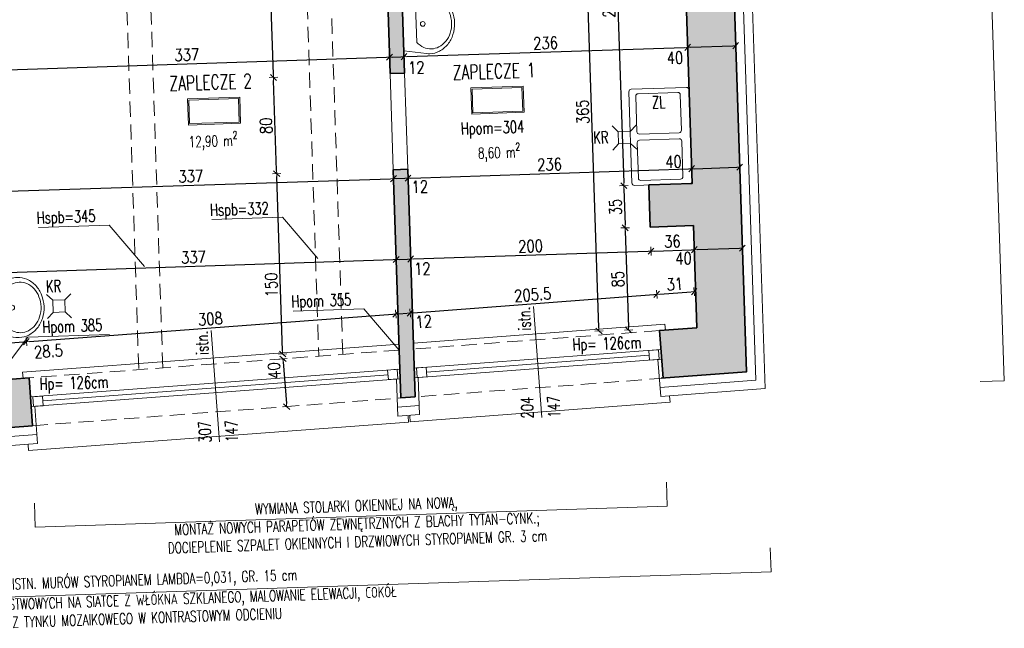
# Model space of a CAD drawing. Header units: millimetres. Extents: x 14400 to 93787, y -21104 to 39413.
# Tile 219 of 256: x 91048 to 91867, y -15655 to -15149. Entities that reach past the tile are written whole.
import ezdxf
from ezdxf.enums import TextEntityAlignment as Align

# ---------------------------------------------------------------- set-up
doc = ezdxf.new("R2010")
doc.units = ezdxf.units.MM
doc.linetypes.add('HIDDEN', pattern=[9.525, 6.35, -3.175])
for name, color, linetype, lineweight in [('!MODUS_ARMATURA', 6, 'Continuous', 9), ('!MODUS_HATCH', 4, 'Continuous', 5), ('!MODUS_HATCH_ŚCIANA', 254, 'Continuous', 9), ('__MODUS_ŚCIANY', 2, 'Continuous', 35), ('Cienka', 3, 'Continuous', 9), ('Okna', 3, 'Continuous', 13), ('Opis', 8, 'Continuous', 13), ('Opis_pom', 9, 'Continuous', 18), ('Widok', 1, 'Continuous', 15), ('WYMIAROWANIE', 1, 'Continuous', 18)]:
    doc.layers.add(name, color=color, linetype=linetype, lineweight=lineweight)
doc.styles.add('ARCHETYP', font='romans.shx', dxfattribs={"height": 15})
doc.styles.add('ARIAL', font='tahoma.ttf')
doc.styles.add('TXT', font='simplex.shx', dxfattribs={"width": 0.8})
doc.linetypes.add('ZIGZAG', pattern='A,0.00254,-5.08,[131,ltypeshp.shx,S=5.08,R=0,X=-5.08,Y=0],-10.16,[131,ltypeshp.shx,S=5.08,R=180,X=5.08,Y=0],-5.08', length=20.32254)
doc.dimstyles.new('DIM50', dxfattribs={"dimscale": 5, "dimtxt": 2, "dimasz": 0.5, "dimexe": 0, "dimexo": 0, "dimgap": 0.5, "dimtad": 1, "dimdec": 4, "dimrnd": 0.5, "dimdsep": 46, "dimtxsty": 'TXT', "dimblk1": 'TICK1', "dimblk2": 'TICK1', "dimsah": 1, "dimcen": 0, "dimse1": 1, "dimse2": 1, "dimclrd": 1, "dimclre": 7, "dimclrt": 9, "dimadec": 0, "dimazin": 0, "dimtfac": 1, "dimtdec": 4, "dimtmove": 2, "dimatfit": 3, "dimldrblk": 'TICK1', "dimfxl": 1, "dimtolj": 1, "dimarcsym": 0})

# ---------------------------------------------------------------- blocks, each defined once
blk = doc.blocks.new('A$C578D6593')
for p, q in [((-26.36, 0), (-29.16, 18.76)), ((17.64, 0), (20.43, 18.76)), ((-19.63, 11), (10.9, 11)), ((-26.36, 0), (17.64, 0))]:
    blk.add_line(p, q)
blk.add_circle((-4.36, 16.5), 2)
for centre, radius, start, end in [((-5.67, 17.67), 25.11, 109.6071, 130.69553), ((-4.36, 14), 29, 90, 109.6071), ((-4.36, 14), 29, 70.3929, 90), ((-3.06, 17.67), 25.11, 49.30447, 70.3929), ((-7.68, 20), 22.03, 130.69553, 154.2825), ((-7.68, 21.5), 18.03, 130.69553, 154.2825), ((-5.67, 19.17), 21.11, 109.6071, 130.69553), ((-4.36, 15.5), 25, 90, 109.6071), ((-4.36, 15.5), 25, 70.3929, 90), ((-3.06, 19.17), 21.11, 49.30447, 70.3929), ((-1.05, 21.5), 18.03, 25.7175, 49.30447), ((-1.05, 20), 22.03, 25.7175, 49.30447), ((-10.79, 21.5), 18.58, 154.2825, 180), ((-10.79, 23), 14.58, 154.2825, 180), ((2.06, 23), 14.58, 0, 25.7175), ((2.06, 21.5), 18.58, 0, 25.7175), ((-10.79, 21.5), 18.58, 180, 188.47944), ((-10.79, 23), 14.58, 180, 205.7175), ((-7.68, 24.5), 18.03, 205.7175, 228.4823), ((-1.05, 24.5), 18.03, 311.5177, 334.2825), ((2.06, 23), 14.58, 334.2825, 0), ((2.06, 21.5), 18.58, 351.52056, 0)]:
    blk.add_arc(centre, radius, start, end)
blk = doc.blocks.new('ZLEW')
for points in [[(-3.81, 58.18), (-3.81, 12.18, -0.414214), (-5.81, 10.18), (-81.81, 10.18, -0.414214), (-83.81, 12.18), (-83.81, 58.18, -0.414214), (-81.81, 60.18), (-5.81, 60.18, -0.414214)], [(-77.86, 15.71), (-48.34, 15.71, 0.414214), (-46.34, 17.71), (-46.34, 50.75, 0.414214), (-48.34, 52.75), (-77.86, 52.75, 0.414214), (-79.86, 50.75), (-79.86, 17.71, 0.414214)], [(-9.75, 15.71), (-39.27, 15.71, -0.414214), (-41.27, 17.71), (-41.27, 50.75, -0.414214), (-39.27, 52.75), (-9.75, 52.75, -0.414214), (-7.75, 50.75), (-7.75, 17.71, -0.414214)]]:
    blk.add_lwpolyline(points, format="xyb", close=True)
blk = doc.blocks.new('A$C50044AAD')
for points in [[(-5, 0), (-10, 5)], [(5, 0), (10, 5)], [(-5, -10), (-10, -15)], [(5, -10), (10, -15)]]:
    blk.add_lwpolyline(points)
blk.add_lwpolyline([(-5, 0), (5, 0), (5, -10), (-5, -10)], close=True)
blk = doc.blocks.new('TICK1')
at = {"color": 2}
blk.add_line((-1, -1), (1, 1), dxfattribs=at)
at = {"color": 0}
for p, q in [((0, 0), (-1, 0)), ((0, -1.4), (0, 1.4))]:
    blk.add_line(p, q, dxfattribs=at)
blk = doc.blocks.new('*D430')
at = {"layer": 'DEFPOINTS', "color": 0, "transparency": 16777216}
for p in [(29109.82, 506.11), (29111.09, 475.99), (29082.47, 474.79)]:
    blk.add_point(p, dxfattribs=at)
at = {"layer": 'WYMIAROWANIE', "color": 1, "lineweight": -2, "transparency": 16777216}
blk.add_line((29083.7, 505.01), (29107.32, 506.01), dxfattribs=at)
at = {"layer": 'WYMIAROWANIE', "color": 1, "linetype": 'ByBlock', "lineweight": -2, "transparency": 16777216, "xscale": 2.5, "yscale": 2.5, "zscale": 2.5}
for p, rotation in [((29081.21, 504.91), 182.4059705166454), ((29109.82, 506.11), 2.405970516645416)]:
    blk.add_blockref('TICK1', p, dxfattribs=dict(at, rotation=rotation))
at = {"layer": 'WYMIAROWANIE', "color": 9, "transparency": 16777216, "insert": (29127.92, 497.63), "char_height": 10, "attachment_point": 5, "rotation": 2.40597, "style": 'TXT'}
blk.add_mtext('\\A1;28.5', dxfattribs=at)
blk = doc.blocks.new('*D447')
at = {"layer": 'DEFPOINTS', "color": 0, "transparency": 16777216}
for p in [(29417.54, 519.04), (29111.09, 475.99), (29419.47, 473.06)]:
    blk.add_point(p, dxfattribs=at)
at = {"layer": 'WYMIAROWANIE', "color": 1, "lineweight": -2, "transparency": 16777216}
blk.add_line((29112.32, 506.22), (29415.04, 518.93), dxfattribs=at)
at = {"layer": 'WYMIAROWANIE', "color": 1, "linetype": 'ByBlock', "lineweight": -2, "transparency": 16777216, "xscale": 2.5, "yscale": 2.5, "zscale": 2.5}
for p, rotation in [((29417.54, 519.04), 2.405970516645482), ((29109.82, 506.11), 182.4059705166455)]:
    blk.add_blockref('TICK1', p, dxfattribs=dict(at, rotation=rotation))
at = {"layer": 'WYMIAROWANIE', "color": 9, "transparency": 16777216, "insert": (29263.37, 520.07), "char_height": 10, "attachment_point": 5, "rotation": 2.40597, "style": 'TXT'}
blk.add_mtext('\\A1;308', dxfattribs=at)
blk = doc.blocks.new('*D431')
at = {"layer": 'DEFPOINTS', "color": 0, "transparency": 16777216}
for p in [(29429.54, 519.54), (29419.47, 473.06), (29431.47, 473.56)]:
    blk.add_point(p, dxfattribs=at)
at = {"layer": 'WYMIAROWANIE', "color": 1, "lineweight": -2, "transparency": 16777216}
blk.add_line((29420.04, 519.14), (29427.04, 519.44), dxfattribs=at)
at = {"layer": 'WYMIAROWANIE', "color": 1, "linetype": 'ByBlock', "lineweight": -2, "transparency": 16777216, "xscale": 2.5, "yscale": 2.5, "zscale": 2.5}
for p, rotation in [((29417.54, 519.04), 182.4059705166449), ((29429.54, 519.54), 2.405970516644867)]:
    blk.add_blockref('TICK1', p, dxfattribs=dict(at, rotation=rotation))
at = {"layer": 'WYMIAROWANIE', "color": 9, "transparency": 16777216, "insert": (29440.6, 512.03), "char_height": 10, "attachment_point": 5, "rotation": 2.40597, "style": 'TXT'}
blk.add_mtext('\\A1;12', dxfattribs=at)
blk = doc.blocks.new('*D443')
at = {"layer": 'DEFPOINTS', "color": 0, "transparency": 16777216}
for p in [(29635.03, 528.18), (29636.29, 498.06), (29431.47, 473.56)]:
    blk.add_point(p, dxfattribs=at)
at = {"layer": 'WYMIAROWANIE', "color": 1, "lineweight": -2, "transparency": 16777216}
blk.add_line((29432.04, 519.65), (29632.53, 528.07), dxfattribs=at)
at = {"layer": 'WYMIAROWANIE', "color": 1, "linetype": 'ByBlock', "lineweight": -2, "transparency": 16777216, "xscale": 2.5, "yscale": 2.5, "zscale": 2.5}
for p, rotation in [((29635.03, 528.18), 2.405970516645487), ((29429.54, 519.54), 182.4059705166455)]:
    blk.add_blockref('TICK1', p, dxfattribs=dict(at, rotation=rotation))
at = {"layer": 'WYMIAROWANIE', "color": 9, "transparency": 16777216, "insert": (29531.97, 531.35), "char_height": 10, "attachment_point": 5, "rotation": 2.40597, "style": 'TXT'}
blk.add_mtext('\\A1;205.5', dxfattribs=at)
blk = doc.blocks.new('*D448')
at = {"layer": 'DEFPOINTS', "color": 0, "transparency": 16777216}
for p in [(29666.21, 529.49), (29636.29, 498.06), (29667.47, 499.37)]:
    blk.add_point(p, dxfattribs=at)
at = {"layer": 'WYMIAROWANIE', "color": 1, "lineweight": -2, "transparency": 16777216}
blk.add_line((29637.52, 528.28), (29663.71, 529.38), dxfattribs=at)
at = {"layer": 'WYMIAROWANIE', "color": 1, "linetype": 'ByBlock', "lineweight": -2, "transparency": 16777216, "xscale": 2.5, "yscale": 2.5, "zscale": 2.5}
for p, rotation in [((29666.21, 529.49), 2.405970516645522), ((29635.03, 528.18), 182.4059705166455)]:
    blk.add_blockref('TICK1', p, dxfattribs=dict(at, rotation=rotation))
at = {"layer": 'WYMIAROWANIE', "color": 9, "transparency": 16777216, "insert": (29650.3, 536.33), "char_height": 10, "attachment_point": 5, "rotation": 2.40597, "style": 'TXT'}
blk.add_mtext('\\A1;31', dxfattribs=at)
blk = doc.blocks.new('*D483')
at = {"layer": 'DEFPOINTS', "color": 0, "transparency": 16777216}
for p in [(29082.47, 564.28), (29419.47, 564.28), (29419.47, 563.95)]:
    blk.add_point(p, dxfattribs=at)
at = {"layer": 'WYMIAROWANIE', "color": 1, "lineweight": -2, "transparency": 16777216}
blk.add_line((29084.97, 564.28), (29416.97, 564.28), dxfattribs=at)
at = {"layer": 'WYMIAROWANIE', "color": 1, "linetype": 'ByBlock', "lineweight": -2, "transparency": 16777216, "xscale": 2.5, "yscale": 2.5, "zscale": 2.5, "rotation": 180}
blk.add_blockref('TICK1', (29082.47, 564.28), dxfattribs=at)
at = {"layer": 'WYMIAROWANIE', "color": 1, "linetype": 'ByBlock', "lineweight": -2, "transparency": 16777216, "xscale": 2.5, "yscale": 2.5, "zscale": 2.5}
blk.add_blockref('TICK1', (29419.47, 564.28), dxfattribs=at)
at = {"layer": 'WYMIAROWANIE', "color": 9, "transparency": 16777216, "insert": (29250.97, 571.78), "char_height": 10, "attachment_point": 5, "style": 'TXT'}
blk.add_mtext('\\A1;337', dxfattribs=at)
blk = doc.blocks.new('*D509')
at = {"layer": 'DEFPOINTS', "color": 0, "transparency": 16777216}
for p in [(29419.47, 563.95), (29431.47, 564.28), (29431.47, 564.28)]:
    blk.add_point(p, dxfattribs=at)
at = {"layer": 'WYMIAROWANIE', "color": 1, "lineweight": -2, "transparency": 16777216}
blk.add_line((29421.97, 564.28), (29428.97, 564.28), dxfattribs=at)
at = {"layer": 'WYMIAROWANIE', "color": 1, "linetype": 'ByBlock', "lineweight": -2, "transparency": 16777216, "xscale": 2.5, "yscale": 2.5, "zscale": 2.5, "rotation": 180}
blk.add_blockref('TICK1', (29419.47, 564.28), dxfattribs=at)
at = {"layer": 'WYMIAROWANIE', "color": 1, "linetype": 'ByBlock', "lineweight": -2, "transparency": 16777216, "xscale": 2.5, "yscale": 2.5, "zscale": 2.5}
blk.add_blockref('TICK1', (29431.47, 564.28), dxfattribs=at)
at = {"layer": 'WYMIAROWANIE', "color": 9, "transparency": 16777216, "insert": (29440.93, 555.9), "char_height": 10, "attachment_point": 5, "style": 'TXT'}
blk.add_mtext('\\A1;12', dxfattribs=at)
blk = doc.blocks.new('*D471')
at = {"layer": 'DEFPOINTS', "color": 0, "transparency": 16777216}
for p in [(29631.47, 584.37), (29431.47, 564.28), (29631.47, 564.28)]:
    blk.add_point(p, dxfattribs=at)
at = {"layer": 'WYMIAROWANIE', "color": 1, "lineweight": -2, "transparency": 16777216}
blk.add_line((29433.97, 564.28), (29628.97, 564.28), dxfattribs=at)
at = {"layer": 'WYMIAROWANIE', "color": 1, "linetype": 'ByBlock', "lineweight": -2, "transparency": 16777216, "xscale": 2.5, "yscale": 2.5, "zscale": 2.5, "rotation": 180}
blk.add_blockref('TICK1', (29431.47, 564.28), dxfattribs=at)
at = {"layer": 'WYMIAROWANIE', "color": 1, "linetype": 'ByBlock', "lineweight": -2, "transparency": 16777216, "xscale": 2.5, "yscale": 2.5, "zscale": 2.5}
blk.add_blockref('TICK1', (29631.47, 564.28), dxfattribs=at)
at = {"layer": 'WYMIAROWANIE', "color": 9, "transparency": 16777216, "insert": (29531.47, 571.78), "char_height": 10, "attachment_point": 5, "style": 'TXT'}
blk.add_mtext('\\A1;200', dxfattribs=at)
blk = doc.blocks.new('*D487')
at = {"layer": 'DEFPOINTS', "color": 0, "transparency": 16777216}
for p in [(29631.47, 584.37), (29667.47, 584.37), (29667.47, 564.28)]:
    blk.add_point(p, dxfattribs=at)
at = {"layer": 'WYMIAROWANIE', "color": 1, "lineweight": -2, "transparency": 16777216}
blk.add_line((29633.97, 564.28), (29664.97, 564.28), dxfattribs=at)
at = {"layer": 'WYMIAROWANIE', "color": 1, "linetype": 'ByBlock', "lineweight": -2, "transparency": 16777216, "xscale": 2.5, "yscale": 2.5, "zscale": 2.5, "rotation": 180}
blk.add_blockref('TICK1', (29631.47, 564.28), dxfattribs=at)
at = {"layer": 'WYMIAROWANIE', "color": 1, "linetype": 'ByBlock', "lineweight": -2, "transparency": 16777216, "xscale": 2.5, "yscale": 2.5, "zscale": 2.5}
blk.add_blockref('TICK1', (29667.47, 564.28), dxfattribs=at)
at = {"layer": 'WYMIAROWANIE', "color": 9, "transparency": 16777216, "insert": (29649.47, 571.78), "char_height": 10, "attachment_point": 5, "style": 'TXT'}
blk.add_mtext('\\A1;36', dxfattribs=at)
blk = doc.blocks.new('*D477')
at = {"layer": 'DEFPOINTS', "color": 0, "transparency": 16777216}
for p in [(29667.47, 584.37), (29707.47, 584.37), (29707.47, 564.28)]:
    blk.add_point(p, dxfattribs=at)
at = {"layer": 'WYMIAROWANIE', "color": 1, "lineweight": -2, "transparency": 16777216}
blk.add_line((29669.97, 564.28), (29704.97, 564.28), dxfattribs=at)
at = {"layer": 'WYMIAROWANIE', "color": 1, "linetype": 'ByBlock', "lineweight": -2, "transparency": 16777216, "xscale": 2.5, "yscale": 2.5, "zscale": 2.5, "rotation": 180}
blk.add_blockref('TICK1', (29667.47, 564.28), dxfattribs=at)
at = {"layer": 'WYMIAROWANIE', "color": 1, "linetype": 'ByBlock', "lineweight": -2, "transparency": 16777216, "xscale": 2.5, "yscale": 2.5, "zscale": 2.5}
blk.add_blockref('TICK1', (29707.47, 564.28), dxfattribs=at)
at = {"layer": 'WYMIAROWANIE', "color": 9, "transparency": 16777216, "insert": (29658.29, 557.36), "char_height": 10, "attachment_point": 5, "style": 'TXT'}
blk.add_mtext('\\A1;40', dxfattribs=at)
blk = doc.blocks.new('*D508')
at = {"layer": 'DEFPOINTS', "color": 0, "transparency": 16777216}
for p in [(29082.47, 631.63), (29419.47, 631.63), (29419.47, 631.63)]:
    blk.add_point(p, dxfattribs=at)
at = {"layer": 'WYMIAROWANIE', "color": 1, "lineweight": -2, "transparency": 16777216}
blk.add_line((29084.97, 631.63), (29416.97, 631.63), dxfattribs=at)
at = {"layer": 'WYMIAROWANIE', "color": 1, "linetype": 'ByBlock', "lineweight": -2, "transparency": 16777216, "xscale": 2.5, "yscale": 2.5, "zscale": 2.5, "rotation": 180}
blk.add_blockref('TICK1', (29082.47, 631.63), dxfattribs=at)
at = {"layer": 'WYMIAROWANIE', "color": 1, "linetype": 'ByBlock', "lineweight": -2, "transparency": 16777216, "xscale": 2.5, "yscale": 2.5, "zscale": 2.5}
blk.add_blockref('TICK1', (29419.47, 631.63), dxfattribs=at)
at = {"layer": 'WYMIAROWANIE', "color": 9, "transparency": 16777216, "insert": (29250.97, 639.13), "char_height": 10, "attachment_point": 5, "style": 'TXT'}
blk.add_mtext('\\A1;337', dxfattribs=at)
blk = doc.blocks.new('*D488')
at = {"layer": 'DEFPOINTS', "color": 0, "transparency": 16777216}
for p in [(29419.47, 631.63), (29431.47, 631.63), (29431.47, 631.63)]:
    blk.add_point(p, dxfattribs=at)
at = {"layer": 'WYMIAROWANIE', "color": 1, "lineweight": -2, "transparency": 16777216}
blk.add_line((29421.97, 631.63), (29428.97, 631.63), dxfattribs=at)
at = {"layer": 'WYMIAROWANIE', "color": 1, "linetype": 'ByBlock', "lineweight": -2, "transparency": 16777216, "xscale": 2.5, "yscale": 2.5, "zscale": 2.5, "rotation": 180}
blk.add_blockref('TICK1', (29419.47, 631.63), dxfattribs=at)
at = {"layer": 'WYMIAROWANIE', "color": 1, "linetype": 'ByBlock', "lineweight": -2, "transparency": 16777216, "xscale": 2.5, "yscale": 2.5, "zscale": 2.5}
blk.add_blockref('TICK1', (29431.47, 631.63), dxfattribs=at)
at = {"layer": 'WYMIAROWANIE', "color": 9, "transparency": 16777216, "insert": (29441.08, 624.24), "char_height": 10, "attachment_point": 5, "style": 'TXT'}
blk.add_mtext('\\A1;12', dxfattribs=at)
blk = doc.blocks.new('*D454')
at = {"layer": 'DEFPOINTS', "color": 0, "transparency": 16777216}
for p in [(29431.47, 631.63), (29667.47, 631.63), (29667.47, 631.63)]:
    blk.add_point(p, dxfattribs=at)
at = {"layer": 'WYMIAROWANIE', "color": 1, "lineweight": -2, "transparency": 16777216}
blk.add_line((29433.97, 631.63), (29664.97, 631.63), dxfattribs=at)
at = {"layer": 'WYMIAROWANIE', "color": 1, "linetype": 'ByBlock', "lineweight": -2, "transparency": 16777216, "xscale": 2.5, "yscale": 2.5, "zscale": 2.5, "rotation": 180}
blk.add_blockref('TICK1', (29431.47, 631.63), dxfattribs=at)
at = {"layer": 'WYMIAROWANIE', "color": 1, "linetype": 'ByBlock', "lineweight": -2, "transparency": 16777216, "xscale": 2.5, "yscale": 2.5, "zscale": 2.5}
blk.add_blockref('TICK1', (29667.47, 631.63), dxfattribs=at)
at = {"layer": 'WYMIAROWANIE', "color": 9, "transparency": 16777216, "insert": (29549.47, 639.13), "char_height": 10, "attachment_point": 5, "style": 'TXT'}
blk.add_mtext('\\A1;236', dxfattribs=at)
blk = doc.blocks.new('*D491')
at = {"layer": 'DEFPOINTS', "color": 0, "transparency": 16777216}
for p in [(29667.47, 631.63), (29707.47, 631.63), (29707.47, 631.63)]:
    blk.add_point(p, dxfattribs=at)
at = {"layer": 'WYMIAROWANIE', "color": 1, "lineweight": -2, "transparency": 16777216}
blk.add_line((29669.97, 631.63), (29704.97, 631.63), dxfattribs=at)
at = {"layer": 'WYMIAROWANIE', "color": 1, "linetype": 'ByBlock', "lineweight": -2, "transparency": 16777216, "xscale": 2.5, "yscale": 2.5, "zscale": 2.5, "rotation": 180}
blk.add_blockref('TICK1', (29667.47, 631.63), dxfattribs=at)
at = {"layer": 'WYMIAROWANIE', "color": 1, "linetype": 'ByBlock', "lineweight": -2, "transparency": 16777216, "xscale": 2.5, "yscale": 2.5, "zscale": 2.5}
blk.add_blockref('TICK1', (29707.47, 631.63), dxfattribs=at)
at = {"layer": 'WYMIAROWANIE', "color": 9, "transparency": 16777216, "insert": (29652.57, 637.97), "char_height": 10, "attachment_point": 5, "style": 'TXT'}
blk.add_mtext('\\A1;40', dxfattribs=at)
blk = doc.blocks.new('*D470')
at = {"layer": 'DEFPOINTS', "color": 0, "transparency": 16777216}
for p in [(29082.47, 732.65), (29419.47, 732.65), (29419.47, 732.65)]:
    blk.add_point(p, dxfattribs=at)
at = {"layer": 'WYMIAROWANIE', "color": 1, "lineweight": -2, "transparency": 16777216}
blk.add_line((29084.97, 732.65), (29416.97, 732.65), dxfattribs=at)
at = {"layer": 'WYMIAROWANIE', "color": 1, "linetype": 'ByBlock', "lineweight": -2, "transparency": 16777216, "xscale": 2.5, "yscale": 2.5, "zscale": 2.5, "rotation": 180}
blk.add_blockref('TICK1', (29082.47, 732.65), dxfattribs=at)
at = {"layer": 'WYMIAROWANIE', "color": 1, "linetype": 'ByBlock', "lineweight": -2, "transparency": 16777216, "xscale": 2.5, "yscale": 2.5, "zscale": 2.5}
blk.add_blockref('TICK1', (29419.47, 732.65), dxfattribs=at)
at = {"layer": 'WYMIAROWANIE', "color": 9, "transparency": 16777216, "insert": (29250.97, 740.15), "char_height": 10, "attachment_point": 5, "style": 'TXT'}
blk.add_mtext('\\A1;337', dxfattribs=at)
blk = doc.blocks.new('*D490')
at = {"layer": 'DEFPOINTS', "color": 0, "transparency": 16777216}
for p in [(29419.47, 732.65), (29431.47, 732.65), (29431.47, 732.65)]:
    blk.add_point(p, dxfattribs=at)
at = {"layer": 'WYMIAROWANIE', "color": 1, "lineweight": -2, "transparency": 16777216}
blk.add_line((29421.97, 732.65), (29428.97, 732.65), dxfattribs=at)
at = {"layer": 'WYMIAROWANIE', "color": 1, "linetype": 'ByBlock', "lineweight": -2, "transparency": 16777216, "xscale": 2.5, "yscale": 2.5, "zscale": 2.5, "rotation": 180}
blk.add_blockref('TICK1', (29419.47, 732.65), dxfattribs=at)
at = {"layer": 'WYMIAROWANIE', "color": 1, "linetype": 'ByBlock', "lineweight": -2, "transparency": 16777216, "xscale": 2.5, "yscale": 2.5, "zscale": 2.5}
blk.add_blockref('TICK1', (29431.47, 732.65), dxfattribs=at)
at = {"layer": 'WYMIAROWANIE', "color": 9, "transparency": 16777216, "insert": (29441.45, 723.27), "char_height": 10, "attachment_point": 5, "style": 'TXT'}
blk.add_mtext('\\A1;12', dxfattribs=at)
blk = doc.blocks.new('*D479')
at = {"layer": 'DEFPOINTS', "color": 0, "transparency": 16777216}
for p in [(29431.47, 732.65), (29667.47, 732.65), (29667.47, 732.65)]:
    blk.add_point(p, dxfattribs=at)
at = {"layer": 'WYMIAROWANIE', "color": 1, "lineweight": -2, "transparency": 16777216}
blk.add_line((29433.97, 732.65), (29664.97, 732.65), dxfattribs=at)
at = {"layer": 'WYMIAROWANIE', "color": 1, "linetype": 'ByBlock', "lineweight": -2, "transparency": 16777216, "xscale": 2.5, "yscale": 2.5, "zscale": 2.5, "rotation": 180}
blk.add_blockref('TICK1', (29431.47, 732.65), dxfattribs=at)
at = {"layer": 'WYMIAROWANIE', "color": 1, "linetype": 'ByBlock', "lineweight": -2, "transparency": 16777216, "xscale": 2.5, "yscale": 2.5, "zscale": 2.5}
blk.add_blockref('TICK1', (29667.47, 732.65), dxfattribs=at)
at = {"layer": 'WYMIAROWANIE', "color": 9, "transparency": 16777216, "insert": (29549.47, 740.15), "char_height": 10, "attachment_point": 5, "style": 'TXT'}
blk.add_mtext('\\A1;236', dxfattribs=at)
blk = doc.blocks.new('*D481')
at = {"layer": 'DEFPOINTS', "color": 0, "transparency": 16777216}
for p in [(29667.47, 732.65), (29707.47, 732.65), (29707.47, 732.65)]:
    blk.add_point(p, dxfattribs=at)
at = {"layer": 'WYMIAROWANIE', "color": 1, "lineweight": -2, "transparency": 16777216}
blk.add_line((29669.97, 732.65), (29704.97, 732.65), dxfattribs=at)
at = {"layer": 'WYMIAROWANIE', "color": 1, "linetype": 'ByBlock', "lineweight": -2, "transparency": 16777216, "xscale": 2.5, "yscale": 2.5, "zscale": 2.5, "rotation": 180}
blk.add_blockref('TICK1', (29667.47, 732.65), dxfattribs=at)
at = {"layer": 'WYMIAROWANIE', "color": 1, "linetype": 'ByBlock', "lineweight": -2, "transparency": 16777216, "xscale": 2.5, "yscale": 2.5, "zscale": 2.5}
blk.add_blockref('TICK1', (29707.47, 732.65), dxfattribs=at)
at = {"layer": 'WYMIAROWANIE', "color": 9, "transparency": 16777216, "insert": (29656.66, 724.33), "char_height": 10, "attachment_point": 5, "style": 'TXT'}
blk.add_mtext('\\A1;40', dxfattribs=at)
blk = doc.blocks.new('*D494')
at = {"layer": 'DEFPOINTS', "color": 0, "transparency": 16777216}
for p in [(29322.47, 638.95), (29419.47, 638.95), (29419.47, 488.95)]:
    blk.add_point(p, dxfattribs=at)
at = {"layer": 'WYMIAROWANIE', "color": 1, "lineweight": -2, "transparency": 16777216}
blk.add_line((29322.47, 491.45), (29322.47, 636.45), dxfattribs=at)
at = {"layer": 'WYMIAROWANIE', "color": 1, "linetype": 'ByBlock', "lineweight": -2, "transparency": 16777216, "xscale": 2.5, "yscale": 2.5, "zscale": 2.5}
for p, rotation in [((29322.47, 638.95), 90), ((29322.47, 488.95), 270)]:
    blk.add_blockref('TICK1', p, dxfattribs=dict(at, rotation=rotation))
at = {"layer": 'WYMIAROWANIE', "color": 9, "transparency": 16777216, "insert": (29314.97, 546.58), "char_height": 10, "attachment_point": 5, "rotation": 90, "style": 'TXT'}
blk.add_mtext('\\A1;150', dxfattribs=at)
blk = doc.blocks.new('*D456')
at = {"layer": 'DEFPOINTS', "color": 0, "transparency": 16777216}
for p in [(29322.47, 718.95), (29419.47, 718.95), (29419.47, 638.95)]:
    blk.add_point(p, dxfattribs=at)
at = {"layer": 'WYMIAROWANIE', "color": 1, "lineweight": -2, "transparency": 16777216}
blk.add_line((29322.47, 641.45), (29322.47, 716.45), dxfattribs=at)
at = {"layer": 'WYMIAROWANIE', "color": 1, "linetype": 'ByBlock', "lineweight": -2, "transparency": 16777216, "xscale": 2.5, "yscale": 2.5, "zscale": 2.5}
for p, rotation in [((29322.47, 718.95), 90), ((29322.47, 638.95), 270)]:
    blk.add_blockref('TICK1', p, dxfattribs=dict(at, rotation=rotation))
at = {"layer": 'WYMIAROWANIE', "color": 9, "transparency": 16777216, "insert": (29314.97, 678.95), "char_height": 10, "attachment_point": 5, "rotation": 90, "style": 'TXT'}
blk.add_mtext('\\A1;80', dxfattribs=at)
blk = doc.blocks.new('*D499')
at = {"layer": 'DEFPOINTS', "color": 0, "transparency": 16777216}
for p in [(29322.47, 864.37), (29419.47, 864.37), (29419.47, 718.95)]:
    blk.add_point(p, dxfattribs=at)
at = {"layer": 'WYMIAROWANIE', "color": 1, "lineweight": -2, "transparency": 16777216}
blk.add_line((29322.47, 721.45), (29322.47, 861.87), dxfattribs=at)
at = {"layer": 'WYMIAROWANIE', "color": 1, "linetype": 'ByBlock', "lineweight": -2, "transparency": 16777216, "xscale": 2.5, "yscale": 2.5, "zscale": 2.5}
for p, rotation in [((29322.47, 864.37), 90), ((29322.47, 718.95), 270)]:
    blk.add_blockref('TICK1', p, dxfattribs=dict(at, rotation=rotation))
at = {"layer": 'WYMIAROWANIE', "color": 9, "transparency": 16777216, "insert": (29314.97, 791.66), "char_height": 10, "attachment_point": 5, "rotation": 90, "style": 'TXT'}
blk.add_mtext('\\A1;145.5', dxfattribs=at)
blk = doc.blocks.new('*D492')
at = {"layer": 'DEFPOINTS', "color": 0, "transparency": 16777216}
for p in [(29352.47, 486.13), (29324.32, 445.09), (29354.15, 446.35)]:
    blk.add_point(p, dxfattribs=at)
at = {"layer": 'WYMIAROWANIE', "color": 1, "lineweight": -2, "transparency": 16777216}
blk.add_line((29322.75, 482.38), (29324.22, 447.58), dxfattribs=at)
at = {"layer": 'WYMIAROWANIE', "color": 1, "linetype": 'ByBlock', "lineweight": -2, "transparency": 16777216, "xscale": 2.5, "yscale": 2.5, "zscale": 2.5}
for p, rotation in [((29322.64, 484.88), 92.41671911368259), ((29324.32, 445.09), 272.4167191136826)]:
    blk.add_blockref('TICK1', p, dxfattribs=dict(at, rotation=rotation))
at = {"layer": 'WYMIAROWANIE', "color": 9, "transparency": 16777216, "insert": (29315.09, 475.35), "char_height": 10, "attachment_point": 5, "rotation": 92.41672, "style": 'TXT'}
blk.add_mtext('\\A1;40', dxfattribs=at)
blk = doc.blocks.new('*D465')
at = {"layer": 'DEFPOINTS', "color": 0, "transparency": 16777216}
for p in [(29667.47, 864.37), (29610.64, 619.37), (29667.47, 619.37)]:
    blk.add_point(p, dxfattribs=at)
at = {"layer": 'WYMIAROWANIE', "color": 1, "lineweight": -2, "transparency": 16777216}
blk.add_line((29610.64, 861.87), (29610.64, 621.87), dxfattribs=at)
at = {"layer": 'WYMIAROWANIE', "color": 1, "linetype": 'ByBlock', "lineweight": -2, "transparency": 16777216, "xscale": 2.5, "yscale": 2.5, "zscale": 2.5}
for p, rotation in [((29610.64, 864.37), 90), ((29610.64, 619.37), 270)]:
    blk.add_blockref('TICK1', p, dxfattribs=dict(at, rotation=rotation))
at = {"layer": 'WYMIAROWANIE', "color": 9, "transparency": 16777216, "insert": (29603.14, 769.61), "char_height": 10, "attachment_point": 5, "rotation": 90, "style": 'TXT'}
blk.add_mtext('\\A1;245', dxfattribs=at)
blk = doc.blocks.new('*D469')
at = {"layer": 'DEFPOINTS', "color": 0, "transparency": 16777216}
for p in [(29667.47, 619.37), (29610.64, 584.37), (29667.47, 584.37)]:
    blk.add_point(p, dxfattribs=at)
at = {"layer": 'WYMIAROWANIE', "color": 1, "lineweight": -2, "transparency": 16777216}
blk.add_line((29610.64, 616.87), (29610.64, 586.87), dxfattribs=at)
at = {"layer": 'WYMIAROWANIE', "color": 1, "linetype": 'ByBlock', "lineweight": -2, "transparency": 16777216, "xscale": 2.5, "yscale": 2.5, "zscale": 2.5}
for p, rotation in [((29610.64, 619.37), 90), ((29610.64, 584.37), 270)]:
    blk.add_blockref('TICK1', p, dxfattribs=dict(at, rotation=rotation))
at = {"layer": 'WYMIAROWANIE', "color": 9, "transparency": 16777216, "insert": (29603.14, 601.87), "char_height": 10, "attachment_point": 5, "rotation": 90, "style": 'TXT'}
blk.add_mtext('\\A1;35', dxfattribs=at)
blk = doc.blocks.new('*D475')
at = {"layer": 'DEFPOINTS', "color": 0, "transparency": 16777216}
for p in [(29667.47, 584.37), (29610.64, 499.37), (29667.47, 499.37)]:
    blk.add_point(p, dxfattribs=at)
at = {"layer": 'WYMIAROWANIE', "color": 1, "lineweight": -2, "transparency": 16777216}
blk.add_line((29610.64, 581.87), (29610.64, 501.87), dxfattribs=at)
at = {"layer": 'WYMIAROWANIE', "color": 1, "linetype": 'ByBlock', "lineweight": -2, "transparency": 16777216, "xscale": 2.5, "yscale": 2.5, "zscale": 2.5}
for p, rotation in [((29610.64, 584.37), 90), ((29610.64, 499.37), 270)]:
    blk.add_blockref('TICK1', p, dxfattribs=dict(at, rotation=rotation))
at = {"layer": 'WYMIAROWANIE', "color": 9, "transparency": 16777216, "insert": (29603.14, 541.87), "char_height": 10, "attachment_point": 5, "rotation": 90, "style": 'TXT'}
blk.add_mtext('\\A1;85', dxfattribs=at)
blk = doc.blocks.new('*D476')
at = {"layer": 'DEFPOINTS', "color": 0, "transparency": 16777216}
for p in [(29586.03, 864.37), (29667.47, 864.37), (29667.47, 499.37)]:
    blk.add_point(p, dxfattribs=at)
at = {"layer": 'WYMIAROWANIE', "color": 1, "lineweight": -2, "transparency": 16777216}
blk.add_line((29586.03, 501.87), (29586.03, 861.87), dxfattribs=at)
at = {"layer": 'WYMIAROWANIE', "color": 1, "linetype": 'ByBlock', "lineweight": -2, "transparency": 16777216, "xscale": 2.5, "yscale": 2.5, "zscale": 2.5}
for p, rotation in [((29586.03, 864.37), 90), ((29586.03, 499.37), 270)]:
    blk.add_blockref('TICK1', p, dxfattribs=dict(at, rotation=rotation))
at = {"layer": 'WYMIAROWANIE', "color": 9, "transparency": 16777216, "insert": (29578.53, 681.87), "char_height": 10, "attachment_point": 5, "rotation": 90, "style": 'TXT'}
blk.add_mtext('\\A1;365', dxfattribs=at)
blk = doc.blocks.new('JUHJHH')
at = {"layer": '!MODUS_HATCH_ŚCIANA', "ltscale": 2}
h = blk.add_hatch(color=256, dxfattribs=at)
h.dxf.hatch_style = 1
h.paths.add_polyline_path([(29707.4719, 943.36976), (29667.4719, 943.36976), (29667.4719, 874.36976), (29636.4719, 874.36976), (29636.4719, 864.36976), (29667.4719, 864.36976), (29667.4719, 619.36976), (29631.4719, 619.36976), (29631.4719, 584.36976), (29667.4719, 584.36976), (29667.4719, 499.36976), (29636.29118, 498.05964), (29637.96454, 458.41101), (29707.4719, 461.34455)])
h = blk.add_hatch(color=256, dxfattribs=at)
h.dxf.hatch_style = 1
h.paths.add_polyline_path([(28746.4719, 774.36976), (28762.4719, 774.36976), (28762.4719, 766.36976), (28772.4719, 766.36976), (28772.4719, 756.34455), (28762.4719, 756.34455), (28762.4719, 667.34455), (28901.4719, 667.34455), (28901.4719, 756.34455), (28852.4719, 756.34455), (28852.4719, 766.36976), (28927.4719, 766.36976), (28927.4719, 756.34455), (28911.4719, 756.34455), (28911.4719, 657.34455), (28762.4719, 657.34455), (28762.4719, 461.34455), (29072.4719, 474.36976), (29072.4719, 756.34455), (29007.4719, 756.34455), (29007.4719, 766.36976), (29072.4719, 766.36976), (29072.4719, 774.36976), (29082.4719, 774.36976), (29082.4719, 474.78992), (29111.08642, 475.99221), (29112.76013, 436.15777), (28722.4719, 419.62858), (28722.4719, 774.36976)])
h.paths.add_polyline_path([(28722.4719, 864.36976), (28722.4719, 908.36976), (29092.21605, 908.36976), (29092.21605, 864.36976), (29072.4719, 864.36976), (28762.4719, 864.36976), (28746.4719, 864.36976)])
h = blk.add_hatch(color=256, dxfattribs=at)
h.dxf.hatch_style = 1
h.paths.add_polyline_path([(29446.4719, 874.36976), (29402.4719, 874.36976), (29402.4719, 864.36976), (29419.4719, 864.36976), (29419.4719, 718.94959), (29431.4719, 718.94959), (29431.4719, 864.36976), (29446.4719, 864.36976)])
h = blk.add_hatch(color=256, dxfattribs=at)
h.dxf.hatch_style = 1
h.paths.add_polyline_path([(29431.4719, 638.94959), (29419.4719, 638.94959), (29419.4719, 488.94959), (29419.4719, 449.14739), (29431.4719, 449.6556)])
at = {"layer": '!MODUS_HATCH', "linetype": 'ZIGZAG'}
for points in [[(29714.9719, 946.36976), (29714.9719, 454.15327), (29635.284, 450.77856)], [(29116.07193, 428.79042), (28714.9719, 411.80421), (28714.9719, 777.36976)], [(29416.4719, 441.51207), (29434.4719, 442.27436)]]:
    blk.add_lwpolyline(points, dxfattribs=at)
at = {"layer": '__MODUS_ŚCIANY'}
for points in [[(29636.29118, 458.34038), (29707.4719, 461.34455), (29707.4719, 943.36976)], [(29402.4719, 864.36976), (29419.4719, 864.36976), (29419.4719, 718.94959)], [(29446.4719, 864.36976), (29431.4719, 864.36976), (29431.4719, 718.94959)], [(29667.4719, 499.36976), (29667.4719, 584.36976), (29631.4719, 584.36976), (29631.4719, 619.36976), (29667.4719, 619.36976), (29667.4719, 864.36976)], [(29111.07312, 475.99166), (29082.4719, 474.78992), (29082.4719, 774.36976)], [(29419.4719, 718.94959), (29431.4719, 718.94959)], [(29419.4719, 638.94959), (29419.4719, 488.94959), (29419.4719, 449.14739)], [(29419.4719, 638.94959), (29431.4719, 638.94959)], [(29431.4719, 638.94959), (29431.4719, 449.6556)], [(29637.96454, 458.41101), (29636.29118, 498.05964), (29667.4719, 499.36976)], [(29112.76013, 436.15777), (29111.08642, 475.99221)], [(29419.4719, 449.14739), (29431.4719, 449.6556)]]:
    blk.add_lwpolyline(points, dxfattribs=at)
at = {"layer": '__MODUS_ŚCIANY', "ltscale": 2}
blk.add_lwpolyline([(28722.4719, 774.36976), (28722.4719, 419.62858), (29112.76013, 436.15777)], dxfattribs=at)
at = {"layer": 'Cienka', "linetype": 'HIDDEN', "ltscale": 2}
for points in [[(29202.4719, 1636.36976), (29202.4719, 479.83194)], [(29222.4719, 480.67228), (29222.4719, 1636.36976)], [(29352.4719, 1636.36976), (29352.4719, 486.13446)], [(29372.4719, 486.9748), (29372.4719, 1636.36976)]]:
    blk.add_lwpolyline(points, dxfattribs=at)
at = {"layer": 'Okna'}
for points in [[(29536.12291, 429.09055), (29532.21864, 521.62264)], [(29267.58902, 417.75715), (29263.68462, 510.29219)], [(29636.95808, 482.23172), (29431.4719, 473.56149)], [(29627.13675, 477.81376), (29441.46301, 469.9795)], [(29419.4719, 473.05517), (29111.75349, 460.07139)], [(29409.48258, 468.63012), (29121.91438, 456.49655)], [(29637.29665, 474.23889), (29431.4719, 465.55438)], [(29419.4719, 465.04805), (29112.09206, 452.07855)]]:
    blk.add_lwpolyline(points, dxfattribs=at)
for points in [[(29626.96742, 481.81204), (29634.96026, 482.15055), (29635.29876, 474.15771), (29627.30593, 473.8192)], [(29409.30981, 472.70952), (29417.30265, 473.04803), (29417.64115, 465.05519), (29409.64832, 464.71669)], [(29433.30086, 473.63898), (29441.29369, 473.97748), (29441.6322, 465.98465), (29433.63936, 465.64614)], [(29113.75226, 460.15537), (29121.74509, 460.49387), (29122.0836, 452.50104), (29114.09076, 452.16253)]]:
    blk.add_lwpolyline(points, close=True, dxfattribs=at)
at = {"layer": 'Opis'}
for points in [[(29901.55234, 1691.36976), (29921.55234, 1691.36976), (29921.55234, 446.96637), (29901.55234, 446.96637)], [(29210.08335, 565.47248), (29181.75644, 600.82204), (29123.06466, 600.82204)], [(29354.34203, 567.15972), (29326.01513, 602.50929), (29267.32335, 602.50929)], [(29419.4719, 488.94959), (29391.14499, 524.29915), (29332.45321, 524.29915)], [(29082.4719, 474.78992), (29111.15313, 509.9654), (29179.00834, 509.9654)], [(29112.09206, 371.80505), (29112.09206, 351.80505), (29637.96454, 351.80505), (29637.96454, 371.80505)], [(28707.4719, 314.50085), (28707.4719, 294.50085), (29722.4719, 294.50085), (29722.4719, 314.50085)]]:
    blk.add_lwpolyline(points, dxfattribs=at)
at = {"layer": 'Opis_pom', "ltscale": 0.7}
for points in [[(29486.20542, 683.12648), (29529.72542, 683.12648), (29529.72542, 704.88648), (29486.20542, 704.88648)], [(29250.38264, 681.76264), (29293.90264, 681.76264), (29293.90264, 703.52264), (29250.38264, 703.52264)], [(29251.47064, 682.85064), (29292.81464, 682.85064), (29292.81464, 702.43464), (29251.47064, 702.43464)], [(29487.29342, 684.21448), (29528.63742, 684.21448), (29528.63742, 703.79848), (29487.29342, 703.79848)]]:
    blk.add_lwpolyline(points, close=True, dxfattribs=at)
at = {"layer": 'Widok'}
for points in [[(29692.4719, 946.36976), (29722.4719, 946.36976), (29722.4719, 446.96637), (29635.60017, 443.28724), (29634.2992, 474.11238)], [(29115.08647, 452.27458), (29116.38633, 421.2979), (28707.4719, 403.97987), (28707.4719, 777.36976), (28746.4719, 777.36976)], [(29641.28674, 498.27048), (29641.07521, 503.2823), (29431.4719, 494.4582)], [(29106.0776, 475.78009), (29105.86763, 480.77735), (29419.4719, 493.954)], [(29434.4719, 465.6814), (29434.4719, 434.76921), (29416.4719, 434.00689), (29416.4719, 464.92147)], [(29426.46567, 433.94153), (29426.67284, 429.03295), (29643.17093, 438.17019), (29642.9601, 443.16575)], [(29108.42055, 420.45811), (29108.62768, 415.55026), (29425.33056, 428.91662), (29425.12339, 433.82521)]]:
    blk.add_lwpolyline(points, dxfattribs=at)
at = {"layer": 'Widok', "ltscale": 2}
for points in [[(29419.4719, 718.94959), (29419.4719, 638.94959)], [(29431.4719, 638.94959), (29431.4719, 718.94959)]]:
    blk.add_lwpolyline(points, dxfattribs=at)
at = {"layer": 'Widok', "linetype": 'HIDDEN', "ltscale": 2}
for points in [[(29636.28956, 498.09806), (29431.4719, 489.45379)], [(29419.4719, 488.94959), (29111.07312, 475.99166)], [(29112.76013, 436.15777), (29637.96822, 458.32404)]]:
    blk.add_lwpolyline(points, dxfattribs=at)
at = {"layer": '!MODUS_ARMATURA', "rotation": 269.9999999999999}
for name, p in [('A$C578D6593', (29431.4719, 755.00613)), ('ZLEW', (29607.29237, 615.56459)), ('A$C50044AAD', (29617.4719, 659.36976, 0)), ('A$C578D6593', (29082.4719, 530.4263)), ('A$C50044AAD', (29142.9719, 534.78992, 0))]:
    blk.add_blockref(name, p, dxfattribs=at)
at = {"layer": 'Opis', "style": 'ARCHETYP', "width": 0.7}
for s, p in [('ZL', (29636.24661, 682.89049)), ('Hpom=304', (29476.6784, 666.27681)), ('KR', (29586.47024, 655.1838)), ('Hspb=345', (29121.77815, 603.83629)), ('Hspb=332', (29266.03684, 605.52354)), ('KR', (29127.62326, 546.46992)), ('Hpom 355', (29331.1667, 527.3134)), ('Hpom 385', (29123.51827, 512.97965)), ('Hp= 126cm', (29563.57351, 483.84173)), ('Hp= 126cm', (29119.58094, 465.65673))]:
    blk.add_text(s, height=10, dxfattribs=at).set_placement(p)
for s, p in [('istn.', (29529.32094, 501.80291)), ('istn.', (29260.80377, 490.47318)), ('204', (29529.33775, 428.58435)), ('147', (29551.45504, 428.58435)), ('307', (29260.80377, 417.25095)), ('147', (29282.92106, 417.25095))]:
    blk.add_text(s, height=10, rotation=90.00000004, dxfattribs=at).set_placement(p)
at = {"layer": 'Opis', "ltscale": 0.7, "char_height": 9, "width": 532.6044424, "attachment_point": 1, "style": 'TXT'}
for s, insert in [('\\pxqc;{\\W0.7;WYMIANA STOLARKI OKIENNEJ NA NOWĄ, \\PMONTAŻ NOWYCH PARAPETÓW ZEWNĘTRZNYCH Z BLACHY TYTAN-CYNK.;\\PDOCIEPLENIE SZPALET OKIENNYCH I DRZWIOWYCH STYROPIANEM GR. 3 cm}', (29113.32215, 365.30525)), ('\\pxqc;{\\W0.7;DOCIEPLENIE ISTN. MURÓW STYROPIANEM LAMBDA=0,031, GR. 15 cm }', (28914.89789, 309.59519)), ('\\pxqc;{\\W0.7;WYKONANIE TYNKÓW CIENKOWARSTWOWYCH NA SIATCE Z WŁÓKNA SZKLANEGO, MALOWANIE ELEWACJI, COKÓŁ WYKONAć Z TYNKU MOZAIKOWEGO W KONTRASTOWYM ODCIENIU}', (28914.89789, 292.84955))]:
    blk.add_mtext(s, dxfattribs=dict(at, insert=insert))
at = {"layer": 'Opis_pom', "ltscale": 0.7, "style": 'TXT', "width": 0.7}
for s, p in [('ZAPLECZE 2', (29270.11916, 710.71567)), ('ZAPLECZE 1', (29505.94194, 712.0795))]:
    blk.add_text(s, height=12, dxfattribs=at).set_placement(p, align=Align.CENTER)
at = {"layer": 'Opis_pom', "ltscale": 0.7, "char_height": 9, "attachment_point": 1, "style": 'TXT'}
for s, insert in [('\\A1;\\pxqc;{\\W0.7;12,90 m\\H0.7x;\\S2^ ;}', (29240.52179, 675.32591)), ('\\A1;\\pxqc;{\\W0.7;8,60 m\\H0.7x;\\S2^ ;}', (29477.88156, 657.95042))]:
    blk.add_mtext_dynamic_manual_height_columns(s, width=59.9910642, gutter_width=75, heights=[0], dxfattribs=dict(at, insert=insert))
at = {"layer": 'Opis_pom', "ltscale": 0.7, "style": 'ARIAL'}
for tag, p in [('1.1', (29155.34141, 1328.81247)), ('1.2', (29440.67495, 915.12556)), ('1.7', (28864.32245, 797.38078)), ('1.4', (29272.14264, 692.64264)), ('1.3', (29507.96542, 694.00648)), ('1.6', (28836.04153, 595.92607)), ('1.5', (28969.67619, 596.81054))]:
    blk.add_attdef(tag, text='', height=11.968, dxfattribs=at).set_placement(p, align=Align.MIDDLE_CENTER)
at = {"layer": 'WYMIAROWANIE'}
for base, p1, p2, angle, picture, middle in [((29322.4719, 864.36976), (29419.4719, 718.94959), (29419.4719, 864.36976), 90, '*D499', (29314.9719, 791.65967)), ((29586.03252, 864.36976), (29667.4719, 499.36976), (29667.4719, 864.36976), 90, '*D476', (29578.53252, 681.86976)), ((29322.4719, 718.94959), (29419.4719, 638.94959), (29419.4719, 718.94959), 90, '*D456', (29314.9719, 678.94959)), ((29610.64342, 584.36976), (29667.4719, 619.36976), (29667.4719, 584.36976), 90, '*D469', (29603.14342, 601.86976)), ((29610.64342, 499.36976), (29667.4719, 584.36976), (29667.4719, 499.36976), 90, '*D475', (29603.14342, 541.86976)), ((29666.20643, 529.48804), (29636.29118, 498.05964), (29667.4719, 499.36976), 182.40597052, '*D448', (29650.30122, 536.32637)), ((29635.02571, 528.17793), (29431.4719, 473.56149), (29636.29118, 498.05964), 182.40597052, '*D443', (29531.96794, 531.35438)), ((29417.53977, 519.03986), (29111.08642, 475.99221), (29419.4719, 473.05517), 182.40597052, '*D447', (29263.36551, 520.06857))]:
    dim = blk.add_linear_dim(base=base, p1=p1, p2=p2, angle=angle, dimstyle='DIM50', dxfattribs=at)
    dim.commit()
    dim.dimension.update_dxf_attribs({"geometry": picture, "text_midpoint": middle})
for base, p1, p2, angle, picture, middle in [((29610.64342, 619.36976), (29667.4719, 864.36976), (29667.4719, 619.36976), 90, '*D465', (29603.14342, 769.60633)), ((29322.4719, 638.94959), (29419.4719, 488.94959), (29419.4719, 638.94959), 90, '*D494', (29314.9719, 546.57745)), ((29429.53986, 519.54407), (29419.4719, 473.05517), (29431.4719, 473.56149), 182.40597052, '*D431', (29440.59767, 512.03074)), ((29109.82094, 506.1105), (29082.4719, 474.78992), (29111.08642, 475.99221), 182.40597052, '*D430', (29127.91958, 497.62511))]:
    dim = blk.add_linear_dim(base=base, p1=p1, p2=p2, angle=angle, dimstyle='DIM50', dxfattribs=at)
    dim.commit()
    dim.dimension.update_dxf_attribs({"geometry": picture, "text_midpoint": middle, "dimtype": 160})
for base, p1, p2, picture, middle in [((29419.4719, 732.65315), (29082.4719, 732.65315), (29419.4719, 732.65315), '*D470', (29250.9719, 740.15315)), ((29667.4719, 732.65315), (29431.4719, 732.65315), (29667.4719, 732.65315), '*D479', (29549.4719, 740.15315)), ((29419.4719, 631.62947), (29082.4719, 631.62947), (29419.4719, 631.62947), '*D508', (29250.9719, 639.12947)), ((29667.4719, 631.62947), (29431.4719, 631.62947), (29667.4719, 631.62947), '*D454', (29549.4719, 639.12947)), ((29631.4719, 564.28115), (29431.4719, 564.28115), (29631.4719, 584.36976), '*D471', (29531.4719, 571.78115)), ((29667.4719, 564.28115), (29631.4719, 584.36976), (29667.4719, 584.36976), '*D487', (29649.4719, 571.78115)), ((29419.4719, 564.28115), (29082.4719, 564.28115), (29419.4719, 563.94959), '*D483', (29250.9719, 571.78115))]:
    dim = blk.add_linear_dim(base=base, p1=p1, p2=p2, dimstyle='DIM50', dxfattribs=at)
    dim.commit()
    dim.dimension.update_dxf_attribs({"geometry": picture, "text_midpoint": middle})
for base, p1, p2, picture, middle in [((29431.4719, 732.65315), (29419.4719, 732.65315), (29431.4719, 732.65315), '*D490', (29441.4475, 723.2727)), ((29707.4719, 732.65315), (29667.4719, 732.65315), (29707.4719, 732.65315), '*D481', (29656.66186, 724.32979)), ((29707.4719, 631.62947), (29667.4719, 631.62947), (29707.4719, 631.62947), '*D491', (29652.57238, 637.9668)), ((29431.4719, 631.62947), (29419.4719, 631.62947), (29431.4719, 631.62947), '*D488', (29441.07809, 624.24398)), ((29707.4719, 564.28115), (29667.4719, 584.36976), (29707.4719, 584.36976), '*D477', (29658.29401, 557.35515)), ((29431.4719, 564.28115), (29419.4719, 563.94959), (29431.4719, 564.28115), '*D509', (29440.9328, 555.89817))]:
    dim = blk.add_linear_dim(base=base, p1=p1, p2=p2, dimstyle='DIM50', dxfattribs=at)
    dim.commit()
    dim.dimension.update_dxf_attribs({"geometry": picture, "text_midpoint": middle, "dimtype": 160})
dim = blk.add_linear_dim(base=(29324.32312, 445.08673), p1=(29352.4719, 486.13446), p2=(29354.15118, 446.34561), angle=272.41671911, dimstyle='DIM50', override={"dimjust": 1}, dxfattribs=at)
dim.commit()
dim.dimension.update_dxf_attribs({"geometry": '*D492', "text_midpoint": (29315.09293, 475.34618), "dimtype": 161})

msp = doc.modelspace()

# ---------------------------------------------------------------- block references
at = {"layer": 'DEFPOINTS', "color": 2, "rotation": 1.885153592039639}
msp.add_blockref('JUHJHH', (61976.5022, -16879.91221), dxfattribs=at)

doc.saveas('drawing.dxf')
